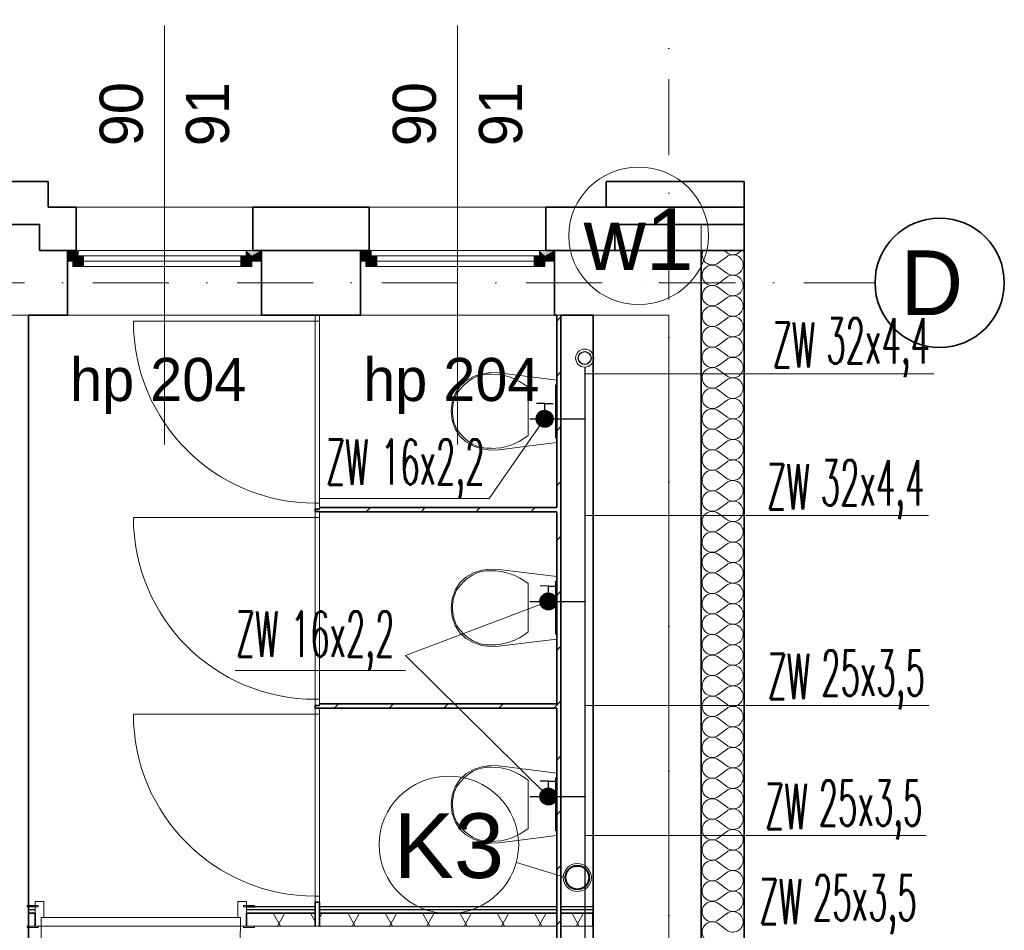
# Model space of a CAD drawing. Header units: millimetres. Extents: x -34676 to 172266, y 39940 to 476087.
# Tile 205 of 256: x 47049 to 51617, y 353937 to 358161. Entities that reach past the tile are written whole.
import ezdxf
from ezdxf.lldxf.tags import DXFTag

# ---------------------------------------------------------------- set-up
doc = ezdxf.new("R2010")
doc.units = ezdxf.units.MM
doc.header["$MEASUREMENT"] = 0
doc.linetypes.add('Krawędzie ukryte', pattern=[3.912222, 2.822222, -1.09])
doc.linetypes.add('Kropki i Kreski', pattern=[6.702778, 3.527778, -1.763889, 0, -1.411111])
for name, color, linetype, lineweight in [('#ks', 34, 'Continuous', 30), ('#woda', 4, 'Continuous', 18), ('imp_dach_Nr_pióra__7', 7, 'Continuous', 9)]:
    doc.layers.add(name, color=color, linetype=linetype, lineweight=lineweight)
for name, color, linetype in [('#podkład', 252, 'Continuous'), ('- A - ocieplenie', 7, 'Continuous'), ('BATERIA', 7, 'Continuous'), ('Drzwi Archicad', 7, 'Continuous'), ('IS_Text_Pion_Wodociag', 7, 'Continuous'), ('Konstrukcja - Siatka mod', 7, 'Continuous'), ('Konstrukcja - Stropy', 7, 'Continuous'), ('Konstrukcja - Ściany działowe', 7, 'Continuous'), ('Konstrukcja - Ściany nośne wew..P', 7, 'Continuous'), ('Konstrukcja - Ściany zewnętrzne', 7, 'Continuous'), ('Okna Archicada', 7, 'Continuous'), ('Wnętrze - Wyposażenie', 7, 'Continuous'), ('Znaczniki okien Archicada', 7, 'Continuous')]:
    doc.layers.add(name, color=color, linetype=linetype)
doc.layers.add('IS_Opisy_działek_Wodociag', color=7, linetype='SOLID', true_color=0x000000)
doc.layers.add('IS_Zimna_woda', color=5, linetype='SOLID', true_color=0x0000ff)
doc.styles.add('MtXpl_Arial3', font='txt', dxfattribs={"height": 0.2})
doc.styles.add('ROMANS', font='romans', dxfattribs={"width": 0.6})
doc.styles.get("Standard").update_dxf_attribs({"font": 'arial.ttf'})
tags = doc.linetypes.add('SOLID', pattern=[10, 10, 0]).pattern_tags.tags
tags[6:7] = [DXFTag(74, 4), DXFTag(75, 0), DXFTag(340, '0'), DXFTag(46, 0.0), DXFTag(50, 0.0), DXFTag(44, 0.0), DXFTag(45, 0.0)]
tags[4:5] = [DXFTag(74, 4), DXFTag(75, 0), DXFTag(340, '0'), DXFTag(46, 0.0), DXFTag(50, 0.0), DXFTag(44, 0.0), DXFTag(45, 0.0)]

# ---------------------------------------------------------------- blocks, each defined once
blk = doc.blocks.new('kjghgg')
at = {"layer": '- A - ocieplenie', "color": 252, "linetype": 'Continuous', "lineweight": 35, "ltscale": 100}
for p, q in [((-97205.8, 482698.3), (-97685.8, 482698.3)), ((-97205.8, 482578.3), (-97205.8, 482698.3)), ((-94615.8, 482698.3), (-94575.8, 482698.3)), ((-94615.8, 482578.3), (-94615.8, 482698.3)), ((-93975.4, 482698.3), (-94575.8, 482698.3)), ((-93975.4, 482498.3), (-93975.4, 482698.3)), ((-97075.8, 482578.3), (-97205.8, 482578.3)), ((-97075.8, 482428.3), (-97075.8, 482578.3)), ((-96255.8, 482428.3), (-96255.8, 482578.3)), ((-95715.8, 482578.3), (-96255.8, 482578.3)), ((-95715.8, 482428.3), (-95715.8, 482578.3)), ((-94895.8, 482428.3), (-94895.8, 482578.3)), ((-93975.8, 482578.3), (-94895.8, 482578.3)), ((-93975.8, 482378.3), (-93975.8, 482578.3)), ((-97645.8, 482498.3), (-97245.8, 482498.3)), ((-97245.8, 482498.3), (-97245.8, 482378.3)), ((-94575.8, 482498.3), (-93975.4, 482498.3)), ((-94575.8, 482378.3), (-94575.8, 482498.3)), ((-97075.8, 482378.3), (-97075.8, 482428.3)), ((-96255.8, 482378.3), (-96255.8, 482428.3)), ((-95715.8, 482378.3), (-95715.8, 482428.3)), ((-94895.8, 482378.3), (-94895.8, 482428.3)), ((-97245.8, 482378.3), (-97075.8, 482378.3)), ((-96255.8, 482378.3), (-95715.8, 482378.3)), ((-94895.8, 482378.3), (-93975.8, 482378.3)), ((-94175.8, 482378.3), (-94175.8, 469598.3)), ((-94175.8, 482378.3), (-93975.8, 482378.3)), ((-93975.8, 469798.3), (-93975.8, 482378.3))]:
    blk.add_line(p, q, dxfattribs=at)
at = {"layer": '- A - ocieplenie', "color": 252, "linetype": 'Continuous', "lineweight": 13, "ltscale": 100}
for p, q in [((-94070.5, 482378.3), (-94056.7, 482368)), ((-94094.8, 482320.4), (-94056.7, 482348.9)), ((-94094.8, 482301.3), (-94056.7, 482272.8)), ((-94094.8, 482225.1), (-94056.7, 482253.7)), ((-94094.8, 482206.1), (-94056.7, 482177.5)), ((-94094.8, 482129.9), (-94056.7, 482158.5)), ((-94094.8, 482110.8), (-94056.7, 482082.3)), ((-94094.8, 482034.7), (-94056.7, 482063.2)), ((-94094.8, 482015.6), (-94056.7, 481987)), ((-94094.8, 481939.4), (-94056.7, 481968)), ((-94094.8, 481920.4), (-94056.7, 481891.8)), ((-94094.8, 481844.2), (-94056.7, 481872.8)), ((-94094.8, 481825.1), (-94056.7, 481796.6)), ((-94094.8, 481748.9), (-94056.7, 481777.5)), ((-94094.8, 481729.9), (-94056.7, 481701.3)), ((-94094.8, 481653.7), (-94056.7, 481682.3)), ((-94094.8, 481634.7), (-94056.7, 481606.1)), ((-94094.8, 481558.5), (-94056.7, 481587)), ((-94094.8, 481539.4), (-94056.7, 481510.8)), ((-94094.8, 481463.2), (-94056.7, 481491.8)), ((-94094.8, 481444.2), (-94056.7, 481415.6)), ((-94094.8, 481368), (-94056.7, 481396.6)), ((-94094.8, 481348.9), (-94056.7, 481320.4)), ((-94094.8, 481272.8), (-94056.7, 481301.3)), ((-94094.8, 481253.7), (-94056.7, 481225.1)), ((-94094.8, 481177.5), (-94056.7, 481206.1)), ((-94094.8, 481158.5), (-94056.7, 481129.9)), ((-94094.8, 481082.3), (-94056.7, 481110.8)), ((-94094.8, 481063.2), (-94056.7, 481034.7)), ((-94094.8, 480987), (-94056.7, 481015.6)), ((-94094.8, 480968), (-94056.7, 480939.4)), ((-94094.8, 480891.8), (-94056.7, 480920.4)), ((-94094.8, 480872.8), (-94056.7, 480844.2)), ((-94094.8, 480796.6), (-94056.7, 480825.1)), ((-94094.8, 480777.5), (-94056.7, 480748.9)), ((-94094.8, 480701.3), (-94056.7, 480729.9)), ((-94094.8, 480682.3), (-94056.7, 480653.7)), ((-94094.8, 480606.1), (-94056.7, 480634.7)), ((-94094.8, 480587), (-94056.7, 480558.5)), ((-94094.8, 480510.8), (-94056.7, 480539.4)), ((-94094.8, 480491.8), (-94056.7, 480463.2)), ((-94094.8, 480415.6), (-94056.7, 480444.2)), ((-94094.8, 480396.6), (-94056.7, 480368)), ((-94094.8, 480320.4), (-94056.7, 480348.9)), ((-94094.8, 480301.3), (-94056.7, 480272.8)), ((-94094.8, 480225.1), (-94056.7, 480253.7)), ((-94094.8, 480206.1), (-94056.7, 480177.5)), ((-94094.8, 480129.9), (-94056.7, 480158.5)), ((-94094.8, 480110.8), (-94056.7, 480082.3)), ((-94094.8, 480034.7), (-94056.7, 480063.2)), ((-94094.8, 480015.6), (-94056.7, 479987)), ((-94094.8, 479939.4), (-94056.7, 479968)), ((-94094.8, 479920.4), (-94056.7, 479891.8)), ((-94094.8, 479844.2), (-94056.7, 479872.8)), ((-94094.8, 479825.1), (-94056.7, 479796.6)), ((-94094.8, 479748.9), (-94056.7, 479777.5)), ((-94094.8, 479729.9), (-94056.7, 479701.3)), ((-94094.8, 479653.7), (-94056.7, 479682.3)), ((-94094.8, 479634.7), (-94056.7, 479606.1)), ((-94094.8, 479558.5), (-94056.7, 479587)), ((-94094.8, 479539.4), (-94056.7, 479510.8)), ((-94094.8, 479463.2), (-94056.7, 479491.8)), ((-94094.8, 479444.2), (-94056.7, 479415.6)), ((-94094.8, 479368), (-94056.7, 479396.6)), ((-94094.8, 479348.9), (-94056.7, 479320.4)), ((-94094.8, 479272.8), (-94056.7, 479301.3)), ((-94094.8, 479253.7), (-94056.7, 479225.1))]:
    blk.add_line(p, q, dxfattribs=at)
for centre, start, end in [((-94123.4, 482358.5), 155.3271, 306.8699), ((-94028.1, 482406.1), 233.1301, 324.369), ((-94028.1, 482310.8), 0, 126.8699), ((-94123.4, 482263.2), 53.1301, 306.8699), ((-94028.1, 482310.8), 233.1301, 0), ((-94028.1, 482215.6), 0, 126.8699), ((-94123.4, 482168), 53.1301, 306.8699), ((-94028.1, 482215.6), 233.1301, 0), ((-94028.1, 482120.4), 0, 126.8699), ((-94123.4, 482072.8), 53.1301, 306.8699), ((-94028.1, 482120.4), 233.1301, 0), ((-94028.1, 482025.1), 0, 126.8699), ((-94123.4, 481977.5), 53.1301, 306.8699), ((-94028.1, 482025.1), 233.1301, 0), ((-94028.1, 481929.9), 0, 126.8699), ((-94123.4, 481882.3), 53.1301, 306.8699), ((-94028.1, 481929.9), 233.1301, 0), ((-94028.1, 481834.7), 0, 126.8699), ((-94123.4, 481787), 53.1301, 306.8699), ((-94028.1, 481834.7), 233.1301, 0), ((-94028.1, 481739.4), 0, 126.8699), ((-94123.4, 481691.8), 53.1301, 306.8699), ((-94028.1, 481739.4), 233.1301, 0), ((-94028.1, 481644.2), 0, 126.8699), ((-94123.4, 481596.6), 53.1301, 306.8699), ((-94028.1, 481644.2), 233.1301, 0), ((-94028.1, 481548.9), 0, 126.8699), ((-94123.4, 481501.3), 53.1301, 306.8699), ((-94028.1, 481548.9), 233.1301, 0), ((-94028.1, 481453.7), 0, 126.8699), ((-94123.4, 481406.1), 53.1301, 306.8699), ((-94028.1, 481453.7), 233.1301, 0), ((-94028.1, 481358.5), 0, 126.8699), ((-94123.4, 481310.8), 53.1301, 306.8699), ((-94028.1, 481358.5), 233.1301, 0), ((-94028.1, 481263.2), 0, 126.8699), ((-94123.4, 481215.6), 53.1301, 306.8699), ((-94028.1, 481263.2), 233.1301, 0), ((-94028.1, 481168), 0, 126.8699), ((-94123.4, 481120.4), 53.1301, 306.8699), ((-94028.1, 481168), 233.1301, 0), ((-94028.1, 481072.8), 0, 126.8699), ((-94123.4, 481025.1), 53.1301, 306.8699), ((-94028.1, 481072.8), 233.1301, 0), ((-94028.1, 480977.5), 0, 126.8699), ((-94123.4, 480929.9), 53.1301, 306.8699), ((-94028.1, 480977.5), 233.1301, 0), ((-94028.1, 480882.3), 0, 126.8699), ((-94123.4, 480834.7), 53.1301, 306.8699), ((-94028.1, 480882.3), 233.1301, 0), ((-94028.1, 480787), 0, 126.8699), ((-94123.4, 480739.4), 53.1301, 306.8699), ((-94028.1, 480787), 233.1301, 0), ((-94028.1, 480691.8), 0, 126.8699), ((-94123.4, 480644.2), 53.1301, 306.8699), ((-94028.1, 480691.8), 233.1301, 0), ((-94028.1, 480596.6), 0, 126.8699), ((-94123.4, 480548.9), 53.1301, 306.8699), ((-94028.1, 480596.6), 233.1301, 0), ((-94028.1, 480501.3), 0, 126.8699), ((-94123.4, 480453.7), 53.1301, 306.8699), ((-94028.1, 480501.3), 233.1301, 0), ((-94028.1, 480406.1), 0, 126.8699), ((-94123.4, 480358.5), 53.1301, 306.8699), ((-94028.1, 480406.1), 233.1301, 0), ((-94028.1, 480310.8), 0, 126.8699), ((-94123.4, 480263.2), 53.1301, 306.8699), ((-94028.1, 480310.8), 233.1301, 0), ((-94028.1, 480215.6), 0, 126.8699), ((-94123.4, 480168), 53.1301, 306.8699), ((-94028.1, 480215.6), 233.1301, 0), ((-94028.1, 480120.4), 0, 126.8699), ((-94123.4, 480072.8), 53.1301, 306.8699), ((-94028.1, 480120.4), 233.1301, 0), ((-94028.1, 480025.1), 0, 126.8699), ((-94123.4, 479977.5), 53.1301, 306.8699), ((-94028.1, 480025.1), 233.1301, 0), ((-94028.1, 479929.9), 0, 126.8699), ((-94123.4, 479882.3), 53.1301, 306.8699), ((-94028.1, 479929.9), 233.1301, 0), ((-94028.1, 479834.7), 0, 126.8699), ((-94123.4, 479787), 53.1301, 306.8699), ((-94028.1, 479834.7), 233.1301, 0), ((-94028.1, 479739.4), 0, 126.8699), ((-94123.4, 479691.8), 53.1301, 306.8699), ((-94028.1, 479739.4), 233.1301, 0), ((-94028.1, 479644.2), 0, 126.8699), ((-94123.4, 479596.6), 53.1301, 306.8699), ((-94028.1, 479644.2), 233.1301, 0), ((-94028.1, 479548.9), 0, 126.8699), ((-94123.4, 479501.3), 53.1301, 306.8699), ((-94028.1, 479548.9), 233.1301, 0), ((-94028.1, 479453.7), 0, 126.8699), ((-94123.4, 479406.1), 53.1301, 306.8699), ((-94028.1, 479453.7), 233.1301, 0), ((-94028.1, 479358.5), 0, 126.8699), ((-94123.4, 479310.8), 53.1301, 306.8699), ((-94028.1, 479358.5), 233.1301, 0), ((-94028.1, 479263.2), 0, 126.8699), ((-94123.4, 479215.6), 53.1301, 306.8699), ((-94028.1, 479263.2), 233.1301, 0)]:
    blk.add_arc(centre, 47.6, start, end, dxfattribs=at)
at = {"layer": 'Drzwi Archicad', "color": 252, "linetype": 'Continuous', "lineweight": 13, "ltscale": 100}
for p, q in [((-95965.8, 482049.8), (-96809.8, 482049.8)), ((-95945.8, 482077.8), (-95965.8, 482077.8)), ((-95965.8, 482077.8), (-95965.8, 482049.8)), ((-95965.8, 482049.8), (-95945.8, 482049.8)), ((-95965.8, 481205.8), (-95965.8, 482049.8)), ((-95965.8, 482049.8), (-95945.8, 482049.8)), ((-95945.8, 482037.8), (-95945.8, 482077.8)), ((-95945.8, 482049.8), (-95945.8, 482037.8)), ((-95945.8, 482049.8), (-95945.8, 481205.8)), ((-95945.8, 481217.8), (-95945.8, 481205.8)), ((-95945.8, 481177.8), (-95945.8, 481217.8)), ((-95945.8, 481205.8), (-95965.8, 481205.8)), ((-95965.8, 481205.8), (-95965.8, 481177.8)), ((-95945.8, 481205.8), (-95965.8, 481205.8)), ((-95965.8, 481177.8), (-95945.8, 481177.8)), ((-95965.8, 481139.8), (-96809.8, 481139.8)), ((-95945.8, 481167.8), (-95965.8, 481167.8)), ((-95965.8, 481167.8), (-95965.8, 481139.8)), ((-95965.8, 481139.8), (-95945.8, 481139.8)), ((-95965.8, 480295.8), (-95965.8, 481139.8)), ((-95965.8, 481139.8), (-95945.8, 481139.8)), ((-95945.8, 481127.8), (-95945.8, 481167.8)), ((-95945.8, 481139.8), (-95945.8, 481127.8)), ((-95945.8, 481139.8), (-95945.8, 480295.8)), ((-95945.8, 480307.8), (-95945.8, 480295.8)), ((-95945.8, 480267.8), (-95945.8, 480307.8)), ((-95945.8, 480295.8), (-95965.8, 480295.8)), ((-95965.8, 480295.8), (-95965.8, 480267.8)), ((-95945.8, 480295.8), (-95965.8, 480295.8)), ((-95965.8, 480267.8), (-95945.8, 480267.8)), ((-95965.8, 480226.4), (-96809.8, 480226.4)), ((-95945.8, 480254.4), (-95965.8, 480254.4)), ((-95965.8, 480254.4), (-95965.8, 480226.4)), ((-95965.8, 480226.4), (-95945.8, 480226.4)), ((-95965.8, 479382.4), (-95965.8, 480226.4)), ((-95965.8, 480226.4), (-95945.8, 480226.4)), ((-95945.8, 480214.4), (-95945.8, 480254.4)), ((-95945.8, 480226.4), (-95945.8, 480214.4)), ((-95945.8, 480226.4), (-95945.8, 479382.4)), ((-95945.8, 479394.4), (-95945.8, 479382.4)), ((-95945.8, 479354.4), (-95945.8, 479394.4)), ((-97265.3, 479358.3), (-97265.3, 479243.3)), ((-97225.3, 479358.3), (-97265.3, 479358.3)), ((-97225.3, 479283.3), (-97225.3, 479358.3)), ((-96325.3, 479358.3), (-96325.3, 479283.3)), ((-96285.3, 479358.3), (-96325.3, 479358.3)), ((-96285.3, 479243.3), (-96285.3, 479358.3)), ((-95945.8, 479382.4), (-95965.8, 479382.4)), ((-95965.8, 479382.4), (-95965.8, 479354.4)), ((-95945.8, 479382.4), (-95965.8, 479382.4)), ((-95965.8, 479354.4), (-95945.8, 479354.4)), ((-97302.3, 479333.3), (-97302.3, 479339.3)), ((-97302.3, 479339.3), (-97252.3, 479339.3)), ((-97252.3, 479333.3), (-97302.3, 479333.3)), ((-97265.3, 479318.3), (-97265.3, 479333.3)), ((-97265.3, 479318.3), (-97265.3, 479333.3)), ((-97265.3, 479303.3), (-97265.3, 479318.3)), ((-97265.3, 479303.3), (-97265.3, 479318.3)), ((-97252.3, 479339.3), (-97252.3, 479333.3)), ((-96298.3, 479339.3), (-96248.3, 479339.3)), ((-96298.3, 479333.3), (-96298.3, 479339.3)), ((-96248.3, 479333.3), (-96298.3, 479333.3)), ((-96285.3, 479318.3), (-96285.3, 479333.3)), ((-96285.3, 479318.3), (-96285.3, 479333.3)), ((-96285.3, 479303.3), (-96285.3, 479318.3)), ((-96285.3, 479303.3), (-96285.3, 479318.3)), ((-96248.3, 479339.3), (-96248.3, 479333.3)), ((-97237.3, 479243.3), (-97237.3, 479283.3)), ((-97237.3, 479283.3), (-97225.3, 479283.3)), ((-97237.3, 479243.3), (-97237.3, 479283.3)), ((-97237.3, 479283.3), (-96313.3, 479283.3)), ((-96325.3, 479283.3), (-96313.3, 479283.3)), ((-96313.3, 479283.3), (-96313.3, 479243.3)), ((-96313.3, 479283.3), (-96313.3, 479243.3)), ((-97302.3, 479237.3), (-97302.3, 479243.3)), ((-97302.3, 479243.3), (-97252.3, 479243.3)), ((-97265.3, 479243.3), (-97302.3, 479243.3)), ((-97265.3, 479243.3), (-97302.3, 479243.3)), ((-97252.3, 479237.3), (-97302.3, 479237.3)), ((-97265.3, 479243.3), (-97237.3, 479243.3)), ((-97252.3, 479243.3), (-97252.3, 479237.3)), ((-97237.3, 479243.3), (-97237.3, 478319.3)), ((-96313.3, 479243.3), (-97237.3, 479243.3)), ((-96313.3, 479243.3), (-96285.3, 479243.3)), ((-96298.3, 479243.3), (-96248.3, 479243.3)), ((-96298.3, 479237.3), (-96298.3, 479243.3)), ((-96248.3, 479237.3), (-96298.3, 479237.3)), ((-96285.3, 479243.3), (-96248.3, 479243.3)), ((-96285.3, 479243.3), (-96248.3, 479243.3)), ((-96248.3, 479243.3), (-96248.3, 479237.3))]:
    blk.add_line(p, q, dxfattribs=at)
at = {"layer": 'Drzwi Archicad', "color": 252, "linetype": 'Continuous', "lineweight": 35, "ltscale": 100}
for p, q in [((-95965.8, 482077.8), (-95945.8, 482077.8)), ((-95965.8, 482077.8), (-95945.8, 482077.8)), ((-95965.8, 481177.8), (-95945.8, 481177.8)), ((-95965.8, 481177.8), (-95945.8, 481177.8)), ((-95965.8, 481167.8), (-95945.8, 481167.8)), ((-95965.8, 481167.8), (-95945.8, 481167.8)), ((-95965.8, 480267.8), (-95945.8, 480267.8)), ((-95965.8, 480267.8), (-95945.8, 480267.8)), ((-95965.8, 480254.4), (-95945.8, 480254.4)), ((-95965.8, 480254.4), (-95945.8, 480254.4)), ((-95965.8, 479354.4), (-95945.8, 479354.4)), ((-95965.8, 479354.4), (-95945.8, 479354.4)), ((-97265.3, 479243.3), (-97265.3, 479303.3)), ((-97265.3, 479243.3), (-97265.3, 479303.3)), ((-96285.3, 479243.3), (-96285.3, 479303.3)), ((-96285.3, 479243.3), (-96285.3, 479303.3))]:
    blk.add_line(p, q, dxfattribs=at)
at = {"layer": 'Drzwi Archicad', "color": 252, "linetype": 'Continuous', "lineweight": 25, "ltscale": 100}
for p, q in [((-97265.3, 479333.3), (-97302.3, 479333.3)), ((-97265.3, 479333.3), (-97302.3, 479333.3)), ((-96285.3, 479333.3), (-96248.3, 479333.3)), ((-96285.3, 479333.3), (-96248.3, 479333.3))]:
    blk.add_line(p, q, dxfattribs=at)
at = {"layer": 'Drzwi Archicad', "color": 252, "linetype": 'Continuous', "lineweight": 13, "ltscale": 100}
for centre, radius, start, end in [((-95965.8, 482049.8), 844, 180, 270), ((-95965.8, 481139.8), 844, 180, 270), ((-95965.8, 480226.4), 844, 180, 270), ((-97237.3, 479243.3), 924, 270, 0)]:
    blk.add_arc(centre, radius, start, end, dxfattribs=at)
at = {"layer": 'Konstrukcja - Siatka mod', "color": 252, "linetype": 'Kropki i Kreski', "lineweight": 13, "ltscale": 100}
for p, q in [((-94325.8, 485184.3), (-94325.8, 468219.5)), ((-123813.3, 482228.3), (-94368.7, 482228.3)), ((-94368.7, 482228.3), (-93368.7, 482228.3))]:
    blk.add_line(p, q, dxfattribs=at)
at = {"layer": 'Konstrukcja - Siatka mod', "color": 252, "linetype": 'Continuous', "lineweight": 35, "ltscale": 100}
blk.add_circle((-93068.7, 482228.3), 300, dxfattribs=at)
at = {"layer": 'Konstrukcja - Siatka mod', "color": 252, "linetype": 'Kropki i Kreski', "lineweight": 13, "ltscale": 100}
blk.add_point((-94368.7, 482228.3), dxfattribs=at)
blk.add_point((-94368.7, 482228.3), dxfattribs=at)
at = {"layer": 'Konstrukcja - Stropy', "color": 252, "linetype": 'Continuous', "lineweight": 13, "ltscale": 100}
for p, q in [((-94325.8, 482078.3), (-121365.8, 482078.3)), ((-94325.8, 469598.3), (-94325.8, 482078.3))]:
    blk.add_line(p, q, dxfattribs=at)
at = {"layer": 'Konstrukcja - Ściany działowe', "color": 252, "linetype": 'Continuous', "lineweight": 35, "ltscale": 100}
for p, q in [((-95965.8, 482077.8), (-95945.8, 482077.8)), ((-94845.8, 482078.3), (-94845.8, 481186.1)), ((-94825.8, 479333.3), (-94825.8, 482078.3)), ((-95965.8, 481177.8), (-95945.8, 481177.8)), ((-95965.8, 481177.8), (-95965.8, 481167.8)), ((-94845.8, 481186.1), (-95945.8, 481186.1)), ((-95965.8, 481167.8), (-95945.8, 481167.8)), ((-95945.8, 481166.1), (-94845.8, 481166.1)), ((-94845.8, 481166.1), (-94845.8, 480274.4)), ((-95965.8, 480267.8), (-95945.8, 480267.8)), ((-95965.8, 480267.8), (-95965.8, 480254.4)), ((-94845.8, 480274.4), (-95945.8, 480274.4)), ((-95965.8, 480254.4), (-95945.8, 480254.4)), ((-95945.8, 480254.4), (-94845.8, 480254.4)), ((-94845.8, 480254.4), (-94845.8, 479333.3)), ((-95965.8, 479354.4), (-95945.8, 479354.4)), ((-95965.8, 479354.4), (-95965.8, 479333.3)), ((-95945.8, 479333.3), (-95945.8, 479354.4)), ((-97265.3, 479303.3), (-97296.4, 479303.3)), ((-97296.4, 479303.3), (-97296.4, 479243.3)), ((-97265.3, 479243.3), (-97265.3, 479303.3)), ((-95965.8, 479303.3), (-96285.3, 479303.3)), ((-96285.3, 479243.3), (-96285.3, 479303.3)), ((-95965.8, 479333.3), (-95965.8, 479318.3)), ((-95965.8, 479333.3), (-95965.8, 479318.3)), ((-95965.8, 479318.3), (-95965.8, 479303.3)), ((-95965.8, 479318.3), (-95965.8, 479303.3)), ((-95965.8, 479303.3), (-95965.8, 479243.3)), ((-95965.8, 479303.3), (-95965.8, 479243.3)), ((-95945.8, 479318.3), (-95945.8, 479333.3)), ((-95945.8, 479318.3), (-95945.8, 479333.3)), ((-95945.8, 479303.3), (-95945.8, 479318.3)), ((-95945.8, 479303.3), (-95945.8, 479318.3)), ((-94845.8, 479303.3), (-95945.8, 479303.3)), ((-95945.8, 479243.3), (-95945.8, 479303.3)), ((-95945.8, 479243.3), (-95945.8, 479303.3)), ((-94845.8, 479333.3), (-94845.8, 479318.3)), ((-94845.8, 479333.3), (-94845.8, 479318.3)), ((-94845.8, 479318.3), (-94845.8, 479303.3)), ((-94845.8, 479318.3), (-94845.8, 479303.3)), ((-94845.8, 479303.3), (-94845.8, 479243.3)), ((-94845.8, 479303.3), (-94845.8, 479243.3)), ((-94825.8, 479318.3), (-94825.8, 479333.3)), ((-94825.8, 479318.3), (-94825.8, 479333.3)), ((-94825.8, 479303.3), (-94825.8, 479318.3)), ((-94825.8, 479303.3), (-94825.8, 479318.3)), ((-94825.8, 479243.3), (-94825.8, 479303.3)), ((-94677.4, 479303.3), (-94825.8, 479303.3)), ((-94825.8, 479243.3), (-94825.8, 479303.3)), ((-94677.4, 479303.3), (-94677.4, 479243.3)), ((-94845.8, 479243.3), (-94845.8, 477128.3)), ((-94825.8, 477128.3), (-94825.8, 479243.3))]:
    blk.add_line(p, q, dxfattribs=at)
at = {"layer": 'Konstrukcja - Ściany działowe', "color": 252, "linetype": 'Continuous', "lineweight": 13}
for p, q in [((-94845.8, 482050.2), (-94825.8, 482070.2)), ((-94845.8, 481795.6), (-94825.8, 481815.6)), ((-94845.8, 481541.1), (-94825.8, 481561.1)), ((-94845.8, 481286.5), (-94825.8, 481306.5)), ((-95729.9, 481166.1), (-95709.9, 481186.1)), ((-95475.3, 481166.1), (-95455.3, 481186.1)), ((-95220.7, 481166.1), (-95200.7, 481186.1)), ((-94966.2, 481166.1), (-94946.2, 481186.1)), ((-94845.8, 481032), (-94825.8, 481052)), ((-94845.8, 480777.4), (-94825.8, 480797.4)), ((-94845.8, 480522.8), (-94825.8, 480542.8)), ((-95877.9, 480254.4), (-95857.9, 480274.4)), ((-95623.3, 480254.4), (-95603.3, 480274.4)), ((-95368.8, 480254.4), (-95348.8, 480274.4)), ((-95114.2, 480254.4), (-95094.2, 480274.4)), ((-94859.6, 480254.4), (-94845.8, 480268.3)), ((-94845.8, 480268.3), (-94825.8, 480288.3)), ((-94845.8, 480013.7), (-94825.8, 480033.7)), ((-94845.8, 479759.2), (-94825.8, 479779.2)), ((-94845.8, 479504.6), (-94825.8, 479524.6)), ((-97269.3, 479331.1), (-97269.3, 479331.1)), ((-96285.3, 479293.7), (-96279.8, 479303.3)), ((-96219.3, 479331.1), (-96219.3, 479331.1)), ((-96126.5, 479243.3), (-96161.1, 479303.3)), ((-96144.3, 479331.1), (-96144.3, 479331.1)), ((-96141.2, 479243.3), (-96106.6, 479303.3)), ((-96069.3, 479331.1), (-96069.3, 479331.1)), ((-95994.3, 479331.1), (-95994.3, 479331.1)), ((-95965.8, 479265), (-95987.9, 479303.3)), ((-95945.8, 479281.8), (-95933.4, 479303.3)), ((-95919.3, 479331.1), (-95919.3, 479331.1)), ((-95844.3, 479331.1), (-95844.3, 479331.1)), ((-95780.1, 479243.3), (-95814.7, 479303.3)), ((-95794.8, 479243.3), (-95760.1, 479303.3)), ((-95769.3, 479331.1), (-95769.3, 479331.1)), ((-95694.3, 479331.1), (-95694.3, 479331.1)), ((-95606.9, 479243.3), (-95641.5, 479303.3)), ((-95621.6, 479243.3), (-95586.9, 479303.3)), ((-95619.3, 479331.1), (-95619.3, 479331.1)), ((-95544.3, 479331.1), (-95544.3, 479331.1)), ((-95469.3, 479331.1), (-95469.3, 479331.1)), ((-95433.7, 479243.3), (-95468.3, 479303.3)), ((-95448.4, 479243.3), (-95413.7, 479303.3)), ((-95394.3, 479331.1), (-95394.3, 479331.1)), ((-95319.3, 479331.1), (-95319.3, 479331.1)), ((-95260.5, 479243.3), (-95295.1, 479303.3)), ((-95275.2, 479243.3), (-95240.5, 479303.3)), ((-95244.3, 479331.1), (-95244.3, 479331.1)), ((-95169.3, 479331.1), (-95169.3, 479331.1)), ((-95087.3, 479243.3), (-95121.9, 479303.3)), ((-95102, 479243.3), (-95067.3, 479303.3)), ((-95094.3, 479331.1), (-95094.3, 479331.1)), ((-95019.3, 479331.1), (-95019.3, 479331.1)), ((-94914.1, 479243.3), (-94948.7, 479303.3)), ((-94944.3, 479331.1), (-94944.3, 479331.1)), ((-94928.8, 479243.3), (-94894.1, 479303.3)), ((-94869.3, 479331.1), (-94869.3, 479331.1)), ((-94794.3, 479331.1), (-94794.3, 479331.1)), ((-94740.8, 479243.3), (-94775.5, 479303.3)), ((-94755.6, 479243.3), (-94720.9, 479303.3)), ((-94719.3, 479331.1), (-94719.3, 479331.1)), ((-94845.8, 479250), (-94825.8, 479270)), ((-95968, 479243.3), (-95965.8, 479247.2))]:
    blk.add_line(p, q, dxfattribs=at)
at = {"layer": 'Konstrukcja - Ściany działowe', "color": 252, "linetype": 'Continuous', "lineweight": 25, "ltscale": 100}
for p, q in [((-97265.3, 479333.3), (-97302.3, 479333.3)), ((-97265.3, 479333.3), (-97296.4, 479333.3)), ((-97265.3, 479318.3), (-97296.4, 479318.3)), ((-96285.3, 479333.3), (-96248.3, 479333.3)), ((-95965.8, 479333.3), (-96285.3, 479333.3)), ((-95965.8, 479318.3), (-96285.3, 479318.3)), ((-94845.8, 479333.3), (-95945.8, 479333.3)), ((-94845.8, 479318.3), (-95945.8, 479318.3)), ((-94677.4, 479333.3), (-94825.8, 479333.3)), ((-94677.4, 479318.3), (-94825.8, 479318.3))]:
    blk.add_line(p, q, dxfattribs=at)
at = {"layer": 'Konstrukcja - Ściany działowe', "color": 252, "linetype": 'Continuous', "lineweight": 13, "ltscale": 100}
for p, q in [((-97296.4, 479333.3), (-97296.4, 479318.3)), ((-97296.4, 479318.3), (-97296.4, 479303.3)), ((-97265.3, 479318.3), (-97265.3, 479333.3)), ((-97265.3, 479303.3), (-97265.3, 479318.3)), ((-96285.3, 479318.3), (-96285.3, 479333.3)), ((-96285.3, 479303.3), (-96285.3, 479318.3)), ((-94677.4, 479333.3), (-94677.4, 479318.3)), ((-94677.4, 479318.3), (-94677.4, 479303.3)), ((-97265.3, 479243.3), (-97302.3, 479243.3)), ((-97296.4, 479243.3), (-97265.3, 479243.3)), ((-96285.3, 479243.3), (-96248.3, 479243.3)), ((-96285.3, 479243.3), (-94845.8, 479243.3)), ((-95965.8, 479243.3), (-95945.8, 479243.3)), ((-94825.8, 479243.3), (-94677.4, 479243.3))]:
    blk.add_line(p, q, dxfattribs=at)
at = {"layer": 'Konstrukcja - Ściany nośne wew..P', "color": 252, "linetype": 'Krawędzie ukryte', "lineweight": 20, "ltscale": 100}
for p, q in [((-97295.8, 482078.3), (-97595.8, 482078.3)), ((-97295.8, 477128.3), (-97295.8, 482078.3))]:
    blk.add_line(p, q, dxfattribs=at)
at = {"layer": 'Konstrukcja - Ściany nośne wew..P', "color": 252, "linetype": 'Continuous', "lineweight": 35, "ltscale": 100}
blk.add_line((-97295.8, 477128.3), (-97295.8, 482078.3), dxfattribs=at)
at = {"layer": 'Konstrukcja - Ściany zewnętrzne', "color": 252, "linetype": 'Continuous', "lineweight": 13, "ltscale": 100}
for p, q in [((-97245.8, 482498.3), (-97645.8, 482498.3)), ((-97245.8, 482378.3), (-97245.8, 482498.3)), ((-94175.8, 482498.3), (-94575.8, 482498.3)), ((-94575.8, 482498.3), (-94575.8, 482378.3)), ((-94175.8, 482378.3), (-94175.8, 482498.3))]:
    blk.add_line(p, q, dxfattribs=at)
at = {"layer": 'Konstrukcja - Ściany zewnętrzne', "color": 252, "linetype": 'Continuous', "lineweight": 35, "ltscale": 100}
for p, q in [((-97115.8, 482378.3), (-97245.8, 482378.3)), ((-97115.8, 482378.3), (-97115.8, 482328.3)), ((-96215.8, 482378.3), (-96215.8, 482328.3)), ((-95755.8, 482378.3), (-96215.8, 482378.3)), ((-95755.8, 482378.3), (-95755.8, 482328.3)), ((-94855.8, 482378.3), (-94855.8, 482328.3)), ((-94675.8, 482378.3), (-94855.8, 482378.3)), ((-94575.8, 482378.3), (-94675.8, 482378.3)), ((-94175.8, 469298.3), (-94175.8, 482378.3)), ((-97115.8, 482328.3), (-97115.8, 482078.3)), ((-96215.8, 482328.3), (-96215.8, 482078.3)), ((-95755.8, 482328.3), (-95755.8, 482078.3)), ((-94855.8, 482328.3), (-94855.8, 482078.3)), ((-97295.8, 482078.3), (-97115.8, 482078.3)), ((-96215.8, 482078.3), (-95755.8, 482078.3)), ((-94855.8, 482078.3), (-94845.8, 482078.3)), ((-94825.8, 482078.3), (-94675.8, 482078.3)), ((-94675.8, 482078.3), (-94675.8, 477128.3))]:
    blk.add_line(p, q, dxfattribs=at)
at = {"layer": 'Okna Archicada', "color": 252, "linetype": 'Continuous', "lineweight": 13, "ltscale": 100}
for p, q in [((-96255.8, 482578.3), (-97075.8, 482578.3)), ((-94895.8, 482578.3), (-95715.8, 482578.3)), ((-96255.8, 482378.3), (-97075.8, 482378.3)), ((-96285.8, 482378.3), (-97065.8, 482378.3)), ((-94895.8, 482378.3), (-95715.8, 482378.3)), ((-94925.8, 482378.3), (-95705.8, 482378.3)), ((-97040.8, 482303.3), (-96310.8, 482303.3)), ((-95680.8, 482303.3), (-94950.8, 482303.3))]:
    blk.add_line(p, q, dxfattribs=at)
at = {"layer": 'Okna Archicada', "color": 252, "linetype": 'Continuous', "lineweight": 35, "ltscale": 100}
for p, q in [((-97075.8, 482428.3), (-97075.8, 482578.3)), ((-96255.8, 482428.3), (-96255.8, 482578.3)), ((-95715.8, 482428.3), (-95715.8, 482578.3)), ((-94895.8, 482428.3), (-94895.8, 482578.3)), ((-97075.8, 482378.3), (-97075.8, 482428.3)), ((-96255.8, 482378.3), (-96255.8, 482428.3)), ((-95715.8, 482378.3), (-95715.8, 482428.3)), ((-94895.8, 482378.3), (-94895.8, 482428.3)), ((-97115.8, 482378.3), (-97115.8, 482328.3)), ((-97115.8, 482378.3), (-97115.8, 482328.3)), ((-96215.8, 482378.3), (-96215.8, 482328.3)), ((-96215.8, 482378.3), (-96215.8, 482328.3)), ((-95755.8, 482378.3), (-95755.8, 482328.3)), ((-95755.8, 482378.3), (-95755.8, 482328.3)), ((-94855.8, 482378.3), (-94855.8, 482328.3)), ((-94855.8, 482378.3), (-94855.8, 482328.3)), ((-97115.8, 482328.3), (-97115.8, 482078.3)), ((-96215.8, 482328.3), (-96215.8, 482078.3)), ((-95755.8, 482328.3), (-95755.8, 482078.3)), ((-94855.8, 482328.3), (-94855.8, 482078.3))]:
    blk.add_line(p, q, dxfattribs=at)
at = {"layer": 'Okna Archicada', "color": 252, "linetype": 'Continuous', "lineweight": 18, "ltscale": 100}
for p, q in [((-97115.8, 482378.3), (-96215.8, 482378.3)), ((-95755.8, 482378.3), (-94855.8, 482378.3)), ((-97115.8, 482078.3), (-96215.8, 482078.3)), ((-95755.8, 482078.3), (-94855.8, 482078.3))]:
    blk.add_line(p, q, dxfattribs=at)
at = {"layer": 'Okna Archicada', "color": 252, "linetype": 'Continuous', "lineweight": 20, "ltscale": 100}
for p, q in [((-97065.8, 482378.3), (-97115.8, 482378.3)), ((-97065.8, 482353.3), (-97065.8, 482378.3)), ((-96215.8, 482378.3), (-96285.8, 482378.3)), ((-96285.8, 482378.3), (-96285.8, 482353.3)), ((-95705.8, 482378.3), (-95755.8, 482378.3)), ((-95705.8, 482353.3), (-95705.8, 482378.3)), ((-94855.8, 482378.3), (-94925.8, 482378.3)), ((-94925.8, 482378.3), (-94925.8, 482353.3)), ((-97115.8, 482328.3), (-97090.8, 482328.3)), ((-97090.8, 482328.3), (-97090.8, 482353.3)), ((-97090.8, 482353.3), (-97065.8, 482353.3)), ((-97040.8, 482353.3), (-97090.8, 482353.3)), ((-97090.8, 482353.3), (-97090.8, 482303.3)), ((-97040.8, 482303.3), (-97040.8, 482353.3)), ((-96310.8, 482353.3), (-97040.8, 482353.3)), ((-97040.8, 482328.3), (-96310.8, 482328.3)), ((-96260.8, 482353.3), (-96310.8, 482353.3)), ((-96310.8, 482353.3), (-96310.8, 482303.3)), ((-96285.8, 482353.3), (-96260.8, 482353.3)), ((-96260.8, 482353.3), (-96260.8, 482328.3)), ((-96260.8, 482303.3), (-96260.8, 482353.3)), ((-96260.8, 482328.3), (-96215.8, 482328.3)), ((-95755.8, 482328.3), (-95730.8, 482328.3)), ((-95730.8, 482328.3), (-95730.8, 482353.3)), ((-95730.8, 482353.3), (-95705.8, 482353.3)), ((-95680.8, 482353.3), (-95730.8, 482353.3)), ((-95730.8, 482353.3), (-95730.8, 482303.3)), ((-95680.8, 482303.3), (-95680.8, 482353.3)), ((-94950.8, 482353.3), (-95680.8, 482353.3)), ((-95680.8, 482328.3), (-94950.8, 482328.3)), ((-94900.8, 482353.3), (-94950.8, 482353.3)), ((-94950.8, 482353.3), (-94950.8, 482303.3)), ((-94925.8, 482353.3), (-94900.8, 482353.3)), ((-94900.8, 482353.3), (-94900.8, 482328.3)), ((-94900.8, 482303.3), (-94900.8, 482353.3)), ((-94900.8, 482328.3), (-94855.8, 482328.3)), ((-97090.8, 482303.3), (-97040.8, 482303.3)), ((-97040.8, 482303.3), (-96310.8, 482303.3)), ((-96310.8, 482303.3), (-96260.8, 482303.3)), ((-95730.8, 482303.3), (-95680.8, 482303.3)), ((-95680.8, 482303.3), (-94950.8, 482303.3)), ((-94950.8, 482303.3), (-94900.8, 482303.3))]:
    blk.add_line(p, q, dxfattribs=at)
at = {"layer": 'Okna Archicada', "color": 252, "linetype": 'Continuous', "lineweight": 13, "extrusion": (0, 0, -1)}
for points in [[(97090.8, 482328.3), (97115.8, 482378.3), (97115.8, 482328.3)], [(97115.8, 482378.3), (97090.8, 482328.3), (97090.8, 482353.3)], [(97115.8, 482378.3), (97090.8, 482353.3), (97065.8, 482378.3)], [(97065.8, 482378.3), (97090.8, 482353.3), (97065.8, 482353.3)], [(96260.8, 482353.3), (96285.8, 482378.3), (96285.8, 482353.3)], [(96285.8, 482378.3), (96260.8, 482353.3), (96215.8, 482378.3)], [(96215.8, 482378.3), (96260.8, 482353.3), (96215.8, 482328.3)], [(95730.8, 482328.3), (95755.8, 482378.3), (95755.8, 482328.3)], [(95755.8, 482378.3), (95730.8, 482328.3), (95730.8, 482353.3)], [(95755.8, 482378.3), (95730.8, 482353.3), (95705.8, 482378.3)], [(95705.8, 482378.3), (95730.8, 482353.3), (95705.8, 482353.3)], [(94900.8, 482353.3), (94925.8, 482378.3), (94925.8, 482353.3)], [(94925.8, 482378.3), (94900.8, 482353.3), (94855.8, 482378.3)], [(94855.8, 482378.3), (94900.8, 482353.3), (94855.8, 482328.3)], [(97040.8, 482303.3), (97090.8, 482353.3), (97090.8, 482303.3)], [(97090.8, 482353.3), (97040.8, 482303.3), (97040.8, 482353.3)], [(96260.8, 482303.3), (96310.8, 482353.3), (96310.8, 482303.3)], [(96310.8, 482353.3), (96260.8, 482303.3), (96260.8, 482353.3)], [(96215.8, 482328.3), (96260.8, 482353.3), (96260.8, 482328.3)], [(95680.8, 482303.3), (95730.8, 482353.3), (95730.8, 482303.3)], [(95730.8, 482353.3), (95680.8, 482303.3), (95680.8, 482353.3)], [(94900.8, 482303.3), (94950.8, 482353.3), (94950.8, 482303.3)], [(94950.8, 482353.3), (94900.8, 482303.3), (94900.8, 482353.3)], [(94855.8, 482328.3), (94900.8, 482353.3), (94900.8, 482328.3)]]:
    blk.add_solid(points, dxfattribs=at)
at = {"layer": 'Wnętrze - Wyposażenie', "color": 252, "linetype": 'Continuous', "lineweight": 13, "ltscale": 100}
for p, q in [((-95192.9, 481806.2), (-95153.6, 481811.9)), ((-95153.6, 481811.9), (-95114, 481810.3)), ((-95295.4, 481747.6), (-95266.9, 481773.9)), ((-95266.9, 481773.9), (-95231, 481793.5)), ((-95231, 481793.5), (-95192.9, 481806.2)), ((-95114, 481810.3), (-94845.8, 481777)), ((-94845.8, 481777), (-94845.8, 481487)), ((-95317.3, 481713.6), (-95295.4, 481747.6)), ((-94978.3, 481744), (-94978.3, 481632)), ((-94850.8, 481509), (-94850.8, 481755)), ((-94850.8, 481755), (-94845.8, 481755)), ((-94845.8, 481755), (-94845.8, 481509)), ((-95331, 481674.2), (-95317.3, 481713.6)), ((-95335.8, 481632), (-95331, 481674.2)), ((-95331, 481589.7), (-95335.8, 481632)), ((-94978.3, 481632), (-94978.2, 481519.9)), ((-95317.3, 481550.3), (-95331, 481589.7)), ((-95295.4, 481516.4), (-95317.3, 481550.3)), ((-95266.9, 481490), (-95295.4, 481516.4)), ((-94845.8, 481509), (-94850.8, 481509)), ((-95231, 481470.5), (-95266.9, 481490)), ((-95192.9, 481457.7), (-95231, 481470.5)), ((-95153.6, 481452.1), (-95192.9, 481457.7)), ((-95114, 481453.7), (-95153.6, 481452.1)), ((-94845.8, 481487), (-95114, 481453.7)), ((-95192.9, 480894.5), (-95153.6, 480900.2)), ((-95153.6, 480900.2), (-95114, 480898.6)), ((-95114, 480898.6), (-94845.8, 480865.3)), ((-95295.4, 480835.9), (-95266.9, 480862.2)), ((-95266.9, 480862.2), (-95231, 480881.8)), ((-95231, 480881.8), (-95192.9, 480894.5)), ((-94845.8, 480865.3), (-94845.8, 480575.3)), ((-95317.3, 480801.9), (-95295.4, 480835.9)), ((-94978.3, 480832.3), (-94978.3, 480720.3)), ((-94850.8, 480597.3), (-94850.8, 480843.3)), ((-94850.8, 480843.3), (-94845.8, 480843.3)), ((-94845.8, 480843.3), (-94845.8, 480597.3)), ((-95335.8, 480720.3), (-95331, 480762.5)), ((-95331, 480762.5), (-95317.3, 480801.9)), ((-95331, 480678), (-95335.8, 480720.3)), ((-94978.3, 480720.3), (-94978.2, 480608.2)), ((-95317.3, 480638.6), (-95331, 480678)), ((-95295.4, 480604.7), (-95317.3, 480638.6)), ((-95266.9, 480578.3), (-95295.4, 480604.7)), ((-95231, 480558.8), (-95266.9, 480578.3)), ((-94845.8, 480597.3), (-94850.8, 480597.3)), ((-95192.9, 480546), (-95231, 480558.8)), ((-95153.6, 480540.4), (-95192.9, 480546)), ((-95114, 480542), (-95153.6, 480540.4)), ((-94845.8, 480575.3), (-95114, 480542)), ((-95192.9, 479982.8), (-95153.6, 479988.5)), ((-95153.6, 479988.5), (-95114, 479986.9)), ((-95114, 479986.9), (-94845.8, 479953.6)), ((-95295.4, 479924.2), (-95266.9, 479950.5)), ((-95266.9, 479950.5), (-95231, 479970.1)), ((-95231, 479970.1), (-95192.9, 479982.8)), ((-94845.8, 479953.6), (-94845.8, 479663.6)), ((-95317.3, 479890.2), (-95295.4, 479924.2)), ((-94978.3, 479920.6), (-94978.3, 479808.6)), ((-94850.8, 479685.6), (-94850.8, 479931.6)), ((-94850.8, 479931.6), (-94845.8, 479931.6)), ((-94845.8, 479931.6), (-94845.8, 479685.6)), ((-95335.8, 479808.6), (-95331, 479850.8)), ((-95331, 479850.8), (-95317.3, 479890.2)), ((-95331, 479766.3), (-95335.8, 479808.6)), ((-94978.3, 479808.6), (-94978.2, 479696.5)), ((-95317.3, 479726.9), (-95331, 479766.3)), ((-95295.4, 479693), (-95317.3, 479726.9)), ((-95266.9, 479666.6), (-95295.4, 479693)), ((-95231, 479647.1), (-95266.9, 479666.6)), ((-94845.8, 479685.6), (-94850.8, 479685.6)), ((-95192.9, 479634.3), (-95231, 479647.1)), ((-95153.6, 479628.7), (-95192.9, 479634.3)), ((-95114, 479630.3), (-95153.6, 479628.7)), ((-94845.8, 479663.6), (-95114, 479630.3))]:
    blk.add_line(p, q, dxfattribs=at)
for centre, major_axis, start_param, end_param in [((-95161.4, 481539.9), (0, 264.2), 6.227458, 7.128046), ((-95142.8, 481366.5), (0, 437.4), 5.753783, 6.306803), ((-95223, 481631.1), (0, 142.5), 0.938292, 1.564935), ((-95223, 481632.8), (0, 142.5), 1.576657, 2.203301), ((-95161.4, 481724), (0, 264.2), 2.296735, 3.197324), ((-95142.8, 481897.4), (0, 437.4), 3.117977, 3.670997), ((-95161.4, 480628.2), (0, 264.2), 6.227458, 7.128046), ((-95142.8, 480454.8), (0, 437.4), 5.753783, 6.306803), ((-95223, 480719.4), (0, 142.5), 0.938292, 1.564935), ((-95223, 480721.1), (0, 142.5), 1.576657, 2.203301), ((-95161.4, 480812.3), (0, 264.2), 2.296735, 3.197324), ((-95142.8, 480985.7), (0, 437.4), 3.117977, 3.670997), ((-95161.4, 479716.5), (0, 264.2), 6.227458, 7.128046), ((-95142.8, 479543.1), (0, 437.4), 5.753783, 6.306803), ((-95223, 479807.7), (0, 142.5), 0.938292, 1.564935), ((-95223, 479809.4), (0, 142.5), 1.576657, 2.203301), ((-95161.4, 479900.6), (0, 264.2), 2.296735, 3.197324), ((-95142.8, 480074), (0, 437.4), 3.117977, 3.670997)]:
    blk.add_ellipse(centre, major_axis=major_axis, ratio=0.744822, start_param=start_param, end_param=end_param, dxfattribs=at)
at = {"layer": 'Znaczniki okien Archicada', "color": 252, "linetype": 'Continuous', "lineweight": 13, "ltscale": 100}
for p, q in [((-96665.8, 483421.2), (-96665.8, 481478.3)), ((-95305.8, 483421.2), (-95305.8, 481478.3))]:
    blk.add_line(p, q, dxfattribs=at)
at = {"layer": 'Konstrukcja - Siatka mod', "color": 252, "linetype": 'Continuous', "lineweight": 13, "style": 'MtXpl_Arial3'}
blk.add_text('D', height=300, dxfattribs=at).set_placement((-93249.7, 482078.3))
at = {"layer": 'Znaczniki okien Archicada', "color": 252, "linetype": 'Continuous', "lineweight": 15, "style": 'MtXpl_Arial3'}
for s, p in [('90', (-96766.2, 482861.7)), ('91', (-96366.2, 482861.7)), ('90', (-95406.2, 482861.7)), ('91', (-95006.2, 482861.7))]:
    blk.add_text(s, height=200, rotation=90, dxfattribs=at).set_placement(p)
for p in [(-97103.6, 481679.6), (-95743.6, 481679.6)]:
    blk.add_text('hp 204', height=200, dxfattribs=at).set_placement(p)
blk = doc.blocks.new('GHD')
at = {"layer": 'BATERIA', "lineweight": 30}
h = blk.add_hatch(dxfattribs=at)
h.set_pattern_fill('ANSI31')
h.set_pattern_definition([(45, (0, 0), (-0.088388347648, 0.088388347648), [])])
edge = h.paths.add_edge_path()
edge.add_arc((1097570.7, -765614.1), 39.1, 0, 360)
at = {"layer": 'BATERIA', "color": 7, "lineweight": 30}
for p, q in [((1097571.6, -765542.6), (1097532.8, -765542.1)), ((1097571.2, -765575.1), (1097571.6, -765542.6)), ((1097571.6, -765542.6), (1097610.4, -765543.1))]:
    blk.add_line(p, q, dxfattribs=at)
blk.add_circle((1097570.7, -765614.1), 39.1, dxfattribs=at)

msp = doc.modelspace()

# ---------------------------------------------------------------- linework, layer by layer
at = {"layer": '#ks', "color": 34, "lineweight": 0}
msp.add_circle((49636.1, 354181.3), 65, dxfattribs=at)
msp.add_circle((49636.1, 354181.3), 65, dxfattribs=at)
msp.add_circle((49636.1, 354181.3), 65, dxfattribs=at)
msp.add_circle((49636.1, 354181.3), 65, dxfattribs=at)
at = {"layer": '#ks', "color": 34, "lineweight": 40}
msp.add_circle((49636.1, 354181.3), 55, dxfattribs=at)
msp.add_circle((49636.1, 354181.3), 55, dxfattribs=at)
msp.add_circle((49636.1, 354181.3), 55, dxfattribs=at)
msp.add_circle((49636.1, 354181.3), 55, dxfattribs=at)
at = {"layer": '#woda', "color": 4, "lineweight": 5}
msp.add_circle((49670.2, 356591.4), 42, dxfattribs=at)
at = {"layer": '#woda', "color": 4, "lineweight": 30}
msp.add_circle((49670.2, 356591.4), 30, dxfattribs=at)
at = {"layer": 'IS_Opisy_działek_Wodociag', "color": 7, "lineweight": 13, "ltscale": 10}
for p, q in [((49670.2, 356518.4), (51290.4, 356518.4)), ((49227.1, 355940.2), (49484.5, 356309.4)), ((48436.9, 355940.2), (49227.1, 355940.2)), ((49670.2, 355860.3), (51264.8, 355860.3)), ((48839.1, 355211.7), (49501.5, 355462.3)), ((49501.5, 354556.7), (48839.1, 355211.7)), ((48048.9, 355141.8), (48839.1, 355141.8)), ((49670.2, 354980.2), (51266.9, 354980.2)), ((49670.2, 354376.9), (51255.4, 354376.9))]:
    msp.add_line(p, q, dxfattribs=at)
at = {"layer": 'IS_Text_Pion_Wodociag', "color": 7, "linetype": 'SOLID', "lineweight": 18, "ltscale": 10}
msp.add_line((49353.1, 354251.9), (49581.1, 354181.3), dxfattribs=at)
for centre in [(49920.5, 357158.8), (49920.5, 357158.8), (49039.9, 354333.5)]:
    msp.add_ellipse(centre, major_axis=(324, 0), ratio=0.983333, dxfattribs=at)
at = {"layer": 'IS_Zimna_woda', "color": 4, "lineweight": 30, "ltscale": 10}
for p, q in [((49670.2, 356549.4), (49670.2, 352114.3)), ((49415.3, 356309.4), (49670.2, 356309.4)), ((49415.3, 355462.3), (49670.2, 355462.3)), ((49415.3, 354556.7), (49670.2, 354556.7))]:
    msp.add_line(p, q, dxfattribs=at)

# ---------------------------------------------------------------- block references
at = {"layer": '#podkład'}
msp.add_blockref('kjghgg', (144386, -125287.5), dxfattribs=at)
at = {"layer": 'imp_dach_Nr_pióra__7', "color": 7}
for p in [(-1048086.2, 1121923.5), (-1048069.2, 1121076.5), (-1048069.2, 1120171.2)]:
    msp.add_blockref('GHD', p, dxfattribs=at)

# ---------------------------------------------------------------- texts
at = {"layer": 'IS_Opisy_działek_Wodociag', "color": 7, "lineweight": 13, "ltscale": 10, "style": 'ROMANS', "width": 0.5}
for s, p in [('32x4,4', (50791.2, 356566.1)), ('ZW', (50542.1, 356547.2)), ('ZW', (48469.2, 356003.2)), ('16x2,2', (48724.3, 356004.4)), ('ZW', (50516.5, 355889.1)), ('32x4,4', (50765.5, 355907.9)), ('ZW', (48051.3, 355204.9)), ('16x2,2', (48306.4, 355206.1)), ('ZW', (50518.6, 355009)), ('25x3,5', (50767.3, 355024.9)), ('25x3,5', (50755.9, 354421.6)), ('ZW', (50507.1, 354405.7)), ('ZW', (50480.9, 353964.4)), ('25x3,5', (50728.9, 353982.4))]:
    msp.add_text(s, height=210, dxfattribs=at).set_placement(p)
at = {"layer": 'IS_Text_Pion_Wodociag', "color": 7, "linetype": 'SOLID', "lineweight": 18, "ltscale": 10, "attachment_point": 8}
for s, insert, char_height in [('\\fArial|b0|i0;w1', (49920.5, 357000.3), 285.12), ('\\fArial|b0|i0;w1', (49920.5, 357000.3), 285.12), ('K3', (49039.9, 354175), 300)]:
    msp.add_mtext(s, dxfattribs=dict(at, insert=insert, char_height=char_height))

doc.saveas('drawing.dxf')
